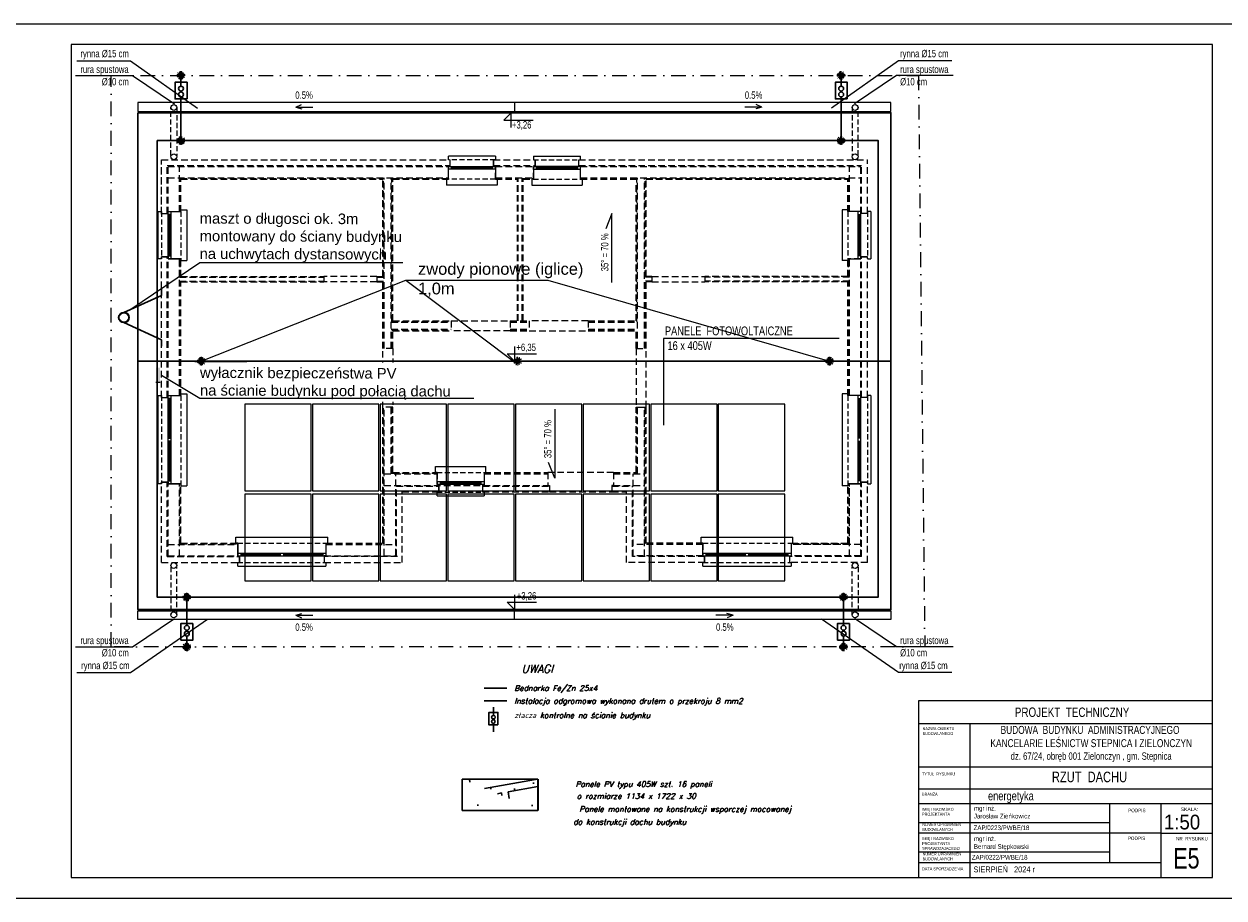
# Model space of a CAD drawing. Header units: inches. Extents: x 65192 to 78842, y -37594 to -36109.
# Tile 58 of 63: x 70487 to 72527, y -37594 to -36109. Entities that reach past the tile are written whole.
import ezdxf
from ezdxf.enums import TextEntityAlignment as Align

# ---------------------------------------------------------------- set-up
doc = ezdxf.new("R2010")
doc.units = ezdxf.units.IN
doc.header["$MEASUREMENT"] = 0
for name, pattern in [('DASHDOT', [1, 0.5, -0.25, 0, -0.25]), ('HIDDEN', [0.375, 0.25, -0.125]), ('Przerywana długa', [529.166651, 317.499995, -211.666656])]:
    doc.linetypes.add(name, pattern=pattern)
for name, color, linetype in [('---TABELKA -OPISY', 7, 'Continuous'), ('E_OPIS', 252, 'Continuous'), ('IE_gniazda i zasilanie', 1, 'Continuous'), ('p--fotowoltaika', 1, 'Continuous'), ('p--koty wysok.', 7, 'Continuous'), ('p--opisy dodatkowe', 7, 'Continuous'), ('p--spadki terenu', 7, 'Continuous'), ('podklad', 251, 'Continuous')]:
    doc.layers.add(name, color=color, linetype=linetype)
for name, color, linetype, lineweight in [('A--tabelka rysunku', 7, 'Continuous', 0), ('A2-osie konstr.ścian murowanych', 250, 'DASHDOT', 15), ('ie', 1, 'Continuous', 30), ('instalacja elektryczna', 1, 'Continuous', 20), ('INSTALACJA ODGROMOWA', 1, 'Continuous', 30), ('p--dach', 7, 'Continuous', 30), ('p--dach-rura spustowa', 7, 'Continuous', 0), ('p--dach-rynna', 7, 'Continuous', 0), ('p--dach-ściana przer.', 251, 'Continuous', 0), ('p--opisy elewacji', 7, 'Continuous', 5), ('p--ściana szkielet', 7, 'Continuous', 0)]:
    doc.layers.add(name, color=color, linetype=linetype, lineweight=lineweight)
doc.styles.add('1-50', font='arial.ttf', dxfattribs={"width": 0.75, "height": 12.5})
doc.styles.add('1-500', font='arial.ttf', dxfattribs={"width": 0.75, "height": 1.25})
doc.styles.add('Arial narrow', font='arial.ttf', dxfattribs={"width": 0.75})
doc.styles.add('GENERATED_STYLE_2', font='arial.ttf')
doc.styles.add('romans', font='romans.shx', dxfattribs={"bigfont": 'BIGFONT.SHX'})
doc.styles.get("Standard").update_dxf_attribs({"font": 'ARIAL.TTF'})
doc.styles.add('STYL-1', font='arial.ttf', dxfattribs={"width": 0.75})

# ---------------------------------------------------------------- blocks, each defined once
blk = doc.blocks.new('strzałka')
for q in [(-19.4, 4.1), (0, 0), (-18.9, -3.2)]:
    blk.add_line((-29.3, 0), q)
blk = doc.blocks.new('kota wykoń')
for p, q in [((0, 25), (0, 0)), ((0, 0), (-12.5, 12.5)), ((-12.5, 12.5), (37.5, 12.5))]:
    blk.add_line(p, q)
at = {"lineweight": 0}
blk.add_line((-2.5, 0), (2.5, 0), dxfattribs=at)
blk = doc.blocks.new('okno-80-33.65')
at = {"linetype": 'Continuous', "ltscale": 35}
for p, q in [((-83, 10), (3, 10)), ((-80, -39.7), (0, -39.7))]:
    blk.add_line(p, q, dxfattribs=at)
for p, q in [((-83, 0), (-83, 10)), ((-80, 0), (-83, 0)), ((-80, -20.5), (-80, 0)), ((0, 0), (0, -20.5)), ((0, 0), (3, 0)), ((3, 0), (3, 10)), ((-80, -20.5), (-80, -15.5)), ((-80, -15.5), (-75, -15.5)), ((-75, -15.5), (-5, -15.5)), ((-75, -15.5), (-75, -20.5)), ((-75, -17), (-5, -17)), ((-75, -19.1), (-5, -19.1)), ((-5, -20.5), (-5, -15.5)), ((-5, -15.5), (0, -15.5)), ((0, -15.5), (0, -20.5)), ((-75, -20.5), (-80, -20.5)), ((-80, -39.7), (-80, -33.7)), ((-77, -33.7), (-77, -20.5)), ((-5, -20.5), (-75, -20.5)), ((0, -20.5), (-5, -20.5)), ((-3, -20.5), (-3, -33.7)), ((0, -33.7), (0, -39.7))]:
    blk.add_line(p, q)
at = {"linetype": 'HIDDEN', "ltscale": 35}
for p, q in [((-80, 0), (0, 0)), ((-80, -33.7), (0, -33.7))]:
    blk.add_line(p, q, dxfattribs=at)
blk = doc.blocks.new('okno-150-33.15')
at = {"linetype": 'Continuous', "ltscale": 35}
for p, q in [((-3, 10), (153, 10)), ((0, -39.2), (150, -39.2))]:
    blk.add_line(p, q, dxfattribs=at)
for p, q in [((-3, 0), (-3, 10)), ((0, 0), (-3, 0)), ((0, -22), (0, 0)), ((150, 0), (150, -22)), ((150, 0), (153, 0)), ((153, 0), (153, 10)), ((0, -22), (0, -17)), ((0, -17), (5, -17)), ((5, -17), (145, -17)), ((5, -17), (5, -22)), ((5, -18.5), (72.5, -18.5)), ((72.5, -22), (72.5, -17)), ((77.5, -17), (77.5, -22)), ((77.5, -18.5), (145, -18.5)), ((145, -22), (145, -17)), ((145, -17), (150, -17)), ((150, -17), (150, -22)), ((5, -22), (0, -22)), ((0, -39.2), (0, -33.2)), ((3, -33.2), (3, -22)), ((5, -20.6), (72.5, -20.6)), ((145, -22), (5, -22)), ((77.5, -20.6), (145, -20.6)), ((150, -22), (145, -22)), ((147, -22), (147, -33.2)), ((150, -33.2), (150, -39.2))]:
    blk.add_line(p, q)
at = {"linetype": 'HIDDEN', "ltscale": 35}
for p, q in [((0, 0), (150, 0)), ((0, -33.2), (150, -33.2))]:
    blk.add_line(p, q, dxfattribs=at)
blk = doc.blocks.new('okno-80-33.15')
at = {"linetype": 'Continuous', "ltscale": 35}
for p, q in [((-3, 10), (83, 10)), ((0, -39.2), (80, -39.2))]:
    blk.add_line(p, q, dxfattribs=at)
for p, q in [((-3, 0), (-3, 10)), ((0, 0), (-3, 0)), ((0, -22), (0, 0)), ((80, 0), (80, -22)), ((80, 0), (83, 0)), ((83, 0), (83, 10)), ((0, -22), (0, -17)), ((0, -17), (5, -17)), ((5, -17), (75, -17)), ((5, -17), (5, -22)), ((5, -18.5), (75, -18.5)), ((75, -22), (75, -17)), ((75, -17), (80, -17)), ((80, -17), (80, -22)), ((5, -22), (0, -22)), ((0, -39.2), (0, -33.2)), ((3, -33.2), (3, -22)), ((5, -20.6), (75, -20.6)), ((75, -22), (5, -22)), ((80, -22), (75, -22)), ((77, -22), (77, -33.2)), ((80, -33.2), (80, -39.2))]:
    blk.add_line(p, q)
at = {"linetype": 'HIDDEN', "ltscale": 35}
for p, q in [((0, 0), (80, 0)), ((0, -33.2), (80, -33.2))]:
    blk.add_line(p, q, dxfattribs=at)
blk = doc.blocks.new('tm')
at = {"layer": 'IE_gniazda i zasilanie', "lineweight": 0}
blk.add_hatch(color=1, dxfattribs=at).paths.add_polyline_path([(86036, -3561), (86036, -3466), (86376, -3466), (86376, -3561)])
blk.add_hatch(color=1, dxfattribs=at).paths.add_polyline_path([(86036, -3561), (86036, -3466), (86376, -3466), (86376, -3561)])
blk.add_line((86376, -3466), (86376, -3561), dxfattribs=at)
blk.add_line((86376, -3466), (86376, -3561), dxfattribs=at)

msp = doc.modelspace()

# ---------------------------------------------------------------- hatches: boundary and pattern name
at = {"linetype": 'HIDDEN', "lineweight": 60}
h = msp.add_hatch(color=1, dxfattribs=at)
h.dxf.hatch_style = 1
edge = h.paths.add_edge_path()
edge.add_ellipse((70753.6, -36196.2), major_axis=(4.39, 0), ratio=1, start_angle=0, end_angle=360)
h = msp.add_hatch(color=1, dxfattribs=at)
h.dxf.hatch_style = 1
edge = h.paths.add_edge_path()
edge.add_ellipse((71875.8, -36196.2), major_axis=(4.39, 0), ratio=1, start_angle=0, end_angle=360)
h = msp.add_hatch(color=1, dxfattribs=at)
h.dxf.hatch_style = 1
edge = h.paths.add_edge_path()
edge.add_ellipse((70753.6, -36306.8), major_axis=(4.39, 0), ratio=1, start_angle=0, end_angle=360)
h = msp.add_hatch(color=1, dxfattribs=at)
h.dxf.hatch_style = 1
edge = h.paths.add_edge_path()
edge.add_ellipse((71875.8, -36306.8), major_axis=(4.39, 0), ratio=1, start_angle=0, end_angle=360)
h = msp.add_hatch(color=1, dxfattribs=at)
h.dxf.hatch_style = 1
edge = h.paths.add_edge_path()
edge.add_ellipse((71326, -36681.7), major_axis=(4.39, 0), ratio=1, start_angle=0, end_angle=360)
h = msp.add_hatch(color=1, dxfattribs=at)
h.dxf.hatch_style = 1
edge = h.paths.add_edge_path()
edge.add_ellipse((71856.2, -36681.7), major_axis=(4.39, 0), ratio=1, start_angle=0, end_angle=360)
h = msp.add_hatch(color=1, dxfattribs=at)
h.dxf.hatch_style = 1
edge = h.paths.add_edge_path()
edge.add_ellipse((70763.5, -37082.7), major_axis=(4.39, 0), ratio=1, start_angle=0, end_angle=360)
h = msp.add_hatch(color=1, dxfattribs=at)
h.dxf.hatch_style = 1
edge = h.paths.add_edge_path()
edge.add_ellipse((71879.8, -37082.7), major_axis=(4.39, 0), ratio=1, start_angle=0, end_angle=360)
h = msp.add_hatch(color=1, dxfattribs=at)
h.dxf.hatch_style = 1
edge = h.paths.add_edge_path()
edge.add_ellipse((70763.5, -37167.3), major_axis=(4.39, 0), ratio=1, start_angle=0, end_angle=360, ccw=False)
h = msp.add_hatch(color=1, dxfattribs=at)
h.dxf.hatch_style = 1
edge = h.paths.add_edge_path()
edge.add_ellipse((71879.8, -37167.3), major_axis=(4.39, 0), ratio=1, start_angle=0, end_angle=360, ccw=False)
at = {"layer": 'ie'}
h = msp.add_hatch(dxfattribs=at)
h.set_pattern_fill('AR-CONC', color=256, scale=1.2, angle=10.0793, style=0)
h.set_pattern_definition([(60.079, (69669.44, -37939.85), (218.595, 19.43), [22.86, -251.46]), (5.08, (69669.44, -37939.85), (-81.763, 218.328), [18.288, -201.168]), (110.53, (69687.65, -37938.23), (136.833, 237.757), [19.428, -213.708]), (56.264, (69658.77, -37879.83), (329.104, 7.26), [34.29, -377.19]), (106.715, (69686.2, -37879.22), (228.525, 342.186), [29.14, -320.56]), (1.263, (69658.77, -37879.83), (228.526, 342.186), [27.43, -301.75]), (31.079, (69691.45, -37889.5), (200.607, -88.983), [22.86, -251.46]), (-23.92, (69691.45, -37889.5), (34.336, 230.594), [18.288, -201.168]), (81.531, (69708.16, -37896.91), (234.942, 141.61), [19.428, -213.708]), (47.5793, (69669.44, -37939.85), (-14.1086, 100.5487), [0, -198.7296, 0, -204.216, 0, -201.93]), (17.579, (69669.44, -37939.85), (57.907, 132.3944), [0, -116.4336, 0, -194.1576, 0, -76.962]), (-22.4207, (69602.52, -37951.74), (161.4006, 21.7075), [0, -76.2, 0, -237.744, 0, -315.468]), (-32.421, (69572.51, -37957.08), (169.672, 61.15), [0, -99.06, 0, -157.886, 0, -224.028])])
h.paths.add_polyline_path([(71360.5, -37391.8), (71233, -37391.8), (71231.7, -37391.8), (71231.7, -37445.2), (71360.5, -37445.2)])
h = msp.add_hatch(dxfattribs=at)
h.set_pattern_fill('AR-BRELM', color=256, scale=1.2, angle=10.0793, style=0)
h.set_pattern_definition([(10.079, (69669.44, -37939.85), (-28.454, 160.072), [232.41, -11.43]), (10.079, (69657.44, -37872.33), (-28.454, 160.072), [232.41, -11.43]), (10.079, (69715.23, -37849.14), (-28.454, 160.072), [110.49, -11.43]), (10.079, (69703.23, -37781.62), (-28.454, 160.072), [110.49, -11.43]), (100.08, (69669.44, -37939.85), (-240.077, -42.675), [68.58, -94]), (100.08, (69658.19, -37941.85), (-240.077, -42.675), [68.58, -94]), (100.079, (69715.23, -37849.14), (-120.038, -21.337), [68.58, -94]), (100.079, (69703.98, -37851.14), (-120.038, -21.337), [68.58, -94])])
edge = h.paths.add_edge_path()
edge.add_line((71360.5, -37391.8), (71360.5, -37445.2))
edge.add_line((71231.7, -37391.8), (71360.5, -37391.8))

# ---------------------------------------------------------------- linework, layer by layer
at = {"linetype": 'Continuous', "lineweight": 30, "ltscale": 12}
for p, q in [((70656.8, -36599.1), (70720.5, -36569.9)), ((70720.5, -36569.9), (70720.5, -36559.1)), ((70656.8, -36616.2), (70720.5, -36645.3)), ((70720.5, -36645.3), (70720.5, -36656.1))]:
    msp.add_line(p, q, dxfattribs=at)
at = {"color": 1, "linetype": 'HIDDEN', "lineweight": 60}
for centre in [(70753.6, -36196.2), (71875.8, -36196.2), (70753.6, -36306.8), (71875.8, -36306.8), (71326, -36681.7), (71856.2, -36681.7), (70763.5, -37082.7), (71879.8, -37082.7), (70763.5, -37167.3), (71879.8, -37167.3)]:
    msp.add_circle(centre, 4.39, dxfattribs=at)
at = {"linetype": 'Continuous', "lineweight": 35, "ltscale": 12}
msp.add_circle((70656.8, -36607.6), 8.55, dxfattribs=at)
at = {"layer": 'A--tabelka rysunku', "linetype": 'Continuous'}
for p, q in [((72507.3, -37258.9), (72007.3, -37258.9)), ((72507.3, -37297.9), (72007.3, -37297.9)), ((72094.8, -37297.9), (72094.8, -37558.9)), ((72507.3, -37371.4), (72007.3, -37371.4)), ((72507.3, -37371.4), (72007.3, -37371.4)), ((72507.3, -37408.9), (72007.3, -37408.9)), ((72507.3, -37433.9), (72007.3, -37433.9)), ((72332.3, -37533.9), (72332.3, -37433.9)), ((72419.8, -37558.9), (72419.8, -37433.9)), ((72332.3, -37465.9), (72007.3, -37465.9)), ((72419.8, -37483.9), (72007.3, -37483.9)), ((72419.8, -37483.9), (72507.3, -37483.9)), ((72332.3, -37515.9), (72007.3, -37515.9)), ((72419.8, -37533.9), (72007.3, -37533.9))]:
    msp.add_line(p, q, dxfattribs=at)
for points in [[(70442.3, -37593.9), (72542.3, -37593.9), (72542.3, -36108.9), (70442.3, -36108.9)], [(70442.3, -37593.9), (72542.3, -37593.9), (72542.3, -36108.9), (70442.3, -36108.9)], [(70567.3, -37558.9), (72507.3, -37558.9), (72507.3, -36143.9), (70567.3, -36143.9)], [(72007.3, -37558.9), (72507.3, -37558.9), (72507.3, -37258.9), (72007.3, -37258.9)]]:
    msp.add_lwpolyline(points, close=True, dxfattribs=at)
at = {"layer": 'ie'}
for p, q in [((71231.7, -37445.2), (71231.7, -37391.8)), ((71231.7, -37391.8), (71360.5, -37391.8)), ((71360.5, -37391.8), (71360.5, -37445.2)), ((71361.1, -37445.2), (71361.1, -37391.8)), ((71360.5, -37445.2), (71231.7, -37445.2))]:
    msp.add_line(p, q, dxfattribs=at)
at = {"layer": 'IE_gniazda i zasilanie', "color": 7, "lineweight": 25}
msp.add_lwpolyline([(71130.7, -36514.8), (70785.8, -36514.6), (70668.3, -36593.8)], dxfattribs=at)
at = {"layer": 'instalacja elektryczna', "linetype": 'Przerywana długa', "lineweight": 30, "ltscale": 5}
msp.add_line((71268.8, -37237.1, -37.8), (71307.5, -37237.1, -37.8), dxfattribs=at)
at = {"layer": 'INSTALACJA ODGROMOWA'}
for p, q in [((70753.7, -36196.2), (70753.7, -36214.8)), ((71875.9, -36196.2), (71875.9, -36214.8)), ((70753.7, -36232.7), (70753.7, -36306.8)), ((71875.9, -36232.7), (71875.9, -36306.8)), ((70763.6, -37130.8), (70763.6, -37082.7)), ((71879.9, -37130.8), (71879.9, -37082.7)), ((70763.6, -37167.3), (70763.6, -37148.7)), ((71879.9, -37167.3), (71879.9, -37148.7)), ((71268.8, -37258.9, -37.8), (71307.5, -37258.9, -37.8)), ((71284.7, -37269.8, -37.8), (71284.7, -37283.7, -37.8)), ((71284.7, -37297.2, -37.8), (71284.7, -37311.6, -37.8))]:
    msp.add_line(p, q, dxfattribs=at)
for points in [[(70764, -36236.2), (70743.7, -36236.2), (70743.7, -36207.9), (70764, -36207.9)], [(71886.3, -36236.2), (71866, -36236.2), (71866, -36207.9), (71886.3, -36207.9)], [(70773.9, -37127.2), (70753.6, -37127.2), (70753.6, -37155.6), (70773.9, -37155.6)], [(71890.2, -37127.2), (71869.9, -37127.2), (71869.9, -37155.6), (71890.2, -37155.6)]]:
    msp.add_lwpolyline(points, close=True, dxfattribs=at)
at = {"layer": 'INSTALACJA ODGROMOWA', "elevation": -37.8}
msp.add_lwpolyline([(71292.5, -37299.8), (71277.2, -37299.8), (71277.2, -37278.6), (71292.5, -37278.6)], close=True, dxfattribs=at)
at = {"layer": 'INSTALACJA ODGROMOWA'}
for centre, radius in [((70753.7, -36228.5), 4.14), ((70753.7, -36218.6, 25.2), 4.14), ((71876, -36218.6, 25.2), 4.14), ((71875.9, -36228.5), 4.14), ((70763.6, -37134.9), 4.14), ((70763.6, -37144.8, 25.2), 4.14), ((71879.9, -37134.9), 4.14), ((71880, -37144.8, 25.2), 4.14), ((71284.8, -37286.6, -18.9), 3.1), ((71284.7, -37294, -37.8), 3.1)]:
    msp.add_circle(centre, radius, dxfattribs=at)
at = {"layer": 'p--dach', "linetype": 'Continuous', "ltscale": 35}
msp.add_line((70680.5, -36681.7), (71960.5, -36681.7), dxfattribs=at)
msp.add_lwpolyline([(70680.5, -36259.5), (71960.5, -36259.5), (71960.5, -37103.9), (70680.5, -37103.9)], close=True, dxfattribs=at)
at = {"layer": 'p--dach-rura spustowa', "linetype": 'HIDDEN', "lineweight": 5, "ltscale": 35}
for p, q in [((70736.6, -36332.1), (70736.6, -36250.7)), ((70746.6, -36250.7), (70746.6, -36332.1)), ((71894.6, -36250.7), (71894.6, -36332.1)), ((71904.6, -36332.1), (71904.6, -36250.7)), ((70736.5, -37031.4), (70736.5, -37112.8)), ((70746.5, -37112.8), (70746.5, -37031.4)), ((71894.6, -37112.8), (71894.6, -37031.4)), ((71904.6, -37031.4), (71904.6, -37112.8))]:
    msp.add_line(p, q, dxfattribs=at)
at = {"layer": 'p--dach-rura spustowa', "linetype": 'Continuous', "lineweight": 0, "ltscale": 75}
for centre in [(70741.6, -36250.7), (71899.6, -36250.7), (70741.6, -36334.5), (71899.6, -36334.5), (70741.5, -37028.9), (71899.6, -37028.9), (70741.5, -37112.8), (71899.6, -37112.8)]:
    msp.add_circle(centre, 5, dxfattribs=at)
at = {"layer": 'p--dach-rynna', "linetype": 'Continuous'}
for p, q in [((71320.5, -36242.5), (71320.5, -36257.5)), ((71320.5, -37120.9), (71320.5, -37105.9))]:
    msp.add_line(p, q, dxfattribs=at)
for points in [[(70680.5, -36257.5), (71960.5, -36257.5), (71960.5, -36242.5), (70680.5, -36242.5)], [(70680.5, -37105.9), (71960.5, -37105.9), (71960.5, -37120.9), (70680.5, -37120.9)]]:
    msp.add_lwpolyline(points, close=True, dxfattribs=at)
at = {"layer": 'p--dach-ściana przer.', "linetype": 'HIDDEN', "ltscale": 45}
for p, q in [((70720.5, -36339.5), (71211.2, -36339.5)), ((70720.5, -36432.2), (70720.5, -36339.5)), ((70720.5, -36339.5), (71211.2, -36339.5)), ((70720.5, -36430.7), (70720.5, -36339.5)), ((71285.2, -36339.5), (71355.9, -36339.5)), ((71429.9, -36339.5), (71920.5, -36339.5)), ((71920.5, -36430.7), (71920.5, -36339.5)), ((70730.5, -36349.5), (71211.2, -36349.5)), ((70730.5, -36430.7), (70730.5, -36349.5)), ((70731.7, -36350.7), (71352.9, -36350.7)), ((70731.7, -36430.7), (70731.7, -36350.7)), ((70751.2, -36427.7), (70751.2, -36350.7)), ((71285.2, -36349.5), (71355.9, -36349.5)), ((71429.9, -36349.5), (71910.5, -36349.5)), ((71432.9, -36350.7), (71909.3, -36350.7)), ((71889.8, -36427.7), (71889.8, -36350.7)), ((71889.8, -36427.7), (71889.8, -36350.7)), ((71909.3, -36430.7), (71909.3, -36350.7)), ((71910.5, -36430.7), (71910.5, -36349.5)), ((70731.7, -36370.2), (71208.2, -36370.2)), ((70752.4, -36371.4), (71098, -36371.4)), ((70752.4, -36427.7), (70752.4, -36371.4)), ((70753.7, -36372.7), (71096.8, -36372.7)), ((70753.7, -36427.7), (70753.7, -36372.7)), ((71096.8, -36537.7), (71096.8, -36372.7)), ((71098, -36538.9), (71098, -36371.4)), ((71099.2, -36660.1), (71099.2, -36370.2)), ((71111.2, -36660.1), (71111.2, -36370.2)), ((71112.4, -36371.4), (71208.2, -36371.4)), ((71112.4, -36614.4), (71112.4, -36371.4)), ((71113.7, -36613.2), (71113.7, -36372.7)), ((71113.7, -36372.7), (71208.2, -36372.7)), ((71288.2, -36370.2), (71352.9, -36370.2)), ((71288.2, -36371.4), (71326.9, -36371.4)), ((71288.2, -36372.7), (71325.7, -36372.7)), ((71325.7, -36613.2), (71325.7, -36372.7)), ((71326.9, -36613.2), (71326.9, -36370.2)), ((71333.9, -36613.2), (71333.9, -36370.2)), ((71333.9, -36371.4), (71352.9, -36371.4)), ((71335.2, -36613.2), (71335.2, -36372.7)), ((71335.2, -36372.7), (71352.9, -36372.7)), ((71432.9, -36370.2), (71909.3, -36370.2)), ((71432.9, -36371.4), (71528.6, -36371.4)), ((71432.9, -36372.7), (71528.6, -36372.7)), ((71527.4, -36613.2), (71527.4, -36378.2)), ((71528.6, -36614.4), (71528.6, -36371.4)), ((71529.8, -36660.1), (71529.8, -36370.2)), ((71541.8, -36660.1), (71541.8, -36370.2)), ((71543, -36371.4), (71888.6, -36371.4)), ((71543, -36538.9), (71543, -36371.4)), ((71544.3, -36537.7), (71544.3, -36372.7)), ((71544.3, -36372.7), (71887.4, -36372.7)), ((71887.4, -36427.7), (71887.4, -36372.7)), ((71888.6, -36427.7), (71888.6, -36371.4)), ((70720.5, -36743.3), (70720.5, -36504.7)), ((70730.5, -36743.3), (70730.5, -36504.7)), ((70731.7, -36743.3), (70731.7, -36504.7)), ((70751.2, -36740.3), (70751.2, -36507.7)), ((70752.4, -36538.9), (70752.4, -36507.7)), ((70753.7, -36537.7), (70753.7, -36507.7)), ((71887.4, -36537.7), (71887.4, -36507.7)), ((71888.6, -36538.9), (71888.6, -36507.7)), ((71889.8, -36740.3), (71889.8, -36507.7)), ((71889.8, -36740.3), (71889.8, -36507.7)), ((71909.3, -36743.3), (71909.3, -36504.7)), ((71910.5, -36743.3), (71910.5, -36504.7)), ((71920.5, -36743.3), (71920.5, -36504.7)), ((70751.2, -36538.9), (70996.8, -36538.9)), ((70751.2, -36545.9), (70996.8, -36545.9)), ((70752.4, -36740.3), (70752.4, -36545.9)), ((70753.7, -36537.7), (70996.8, -36537.7)), ((70753.7, -36547.2), (70996.8, -36547.2)), ((70753.7, -36740.3), (70753.7, -36547.2)), ((70996.8, -36537.7), (70996.8, -36547.2)), ((71086.8, -36537.7), (70996.8, -36537.7)), ((71086.8, -36547.2), (70996.8, -36547.2)), ((71086.8, -36537.7), (71086.8, -36547.2)), ((71086.8, -36537.7), (71096.8, -36537.7)), ((71086.8, -36538.9), (71099.2, -36538.9)), ((71086.8, -36545.9), (71099.2, -36545.9)), ((71086.8, -36547.2), (71096.8, -36547.2)), ((71096.8, -36660.1), (71096.8, -36547.2)), ((71098, -36660.1), (71098, -36545.9)), ((71554.3, -36538.9), (71541.8, -36538.9)), ((71554.3, -36545.9), (71541.8, -36545.9)), ((71543, -36660.1), (71543, -36545.9)), ((71554.3, -36537.7), (71544.3, -36537.7)), ((71544.3, -36660.1), (71544.3, -36547.2)), ((71554.3, -36547.2), (71544.3, -36547.2)), ((71554.3, -36537.7), (71554.3, -36547.2)), ((71554.3, -36537.7), (71644.3, -36537.7)), ((71554.3, -36547.2), (71644.3, -36547.2)), ((71887.4, -36537.7), (71644.3, -36537.7)), ((71644.3, -36537.7), (71644.3, -36547.2)), ((71889.8, -36538.9), (71644.3, -36538.9)), ((71889.8, -36545.9), (71644.3, -36545.9)), ((71887.4, -36547.2), (71644.3, -36547.2)), ((71887.4, -36740.3), (71887.4, -36547.2)), ((71888.6, -36740.3), (71888.6, -36545.9)), ((71113.7, -36613.2), (71213.2, -36613.2)), ((71213.2, -36613.2), (71213.2, -36630.1)), ((71213.2, -36613.2), (71313.2, -36613.2)), ((71313.2, -36613.2), (71313.2, -36630.1)), ((71313.2, -36613.2), (71345.7, -36613.2)), ((71345.7, -36613.2), (71345.7, -36630.1)), ((71445.7, -36613.2), (71345.7, -36613.2)), ((71445.7, -36613.2), (71445.7, -36630.1)), ((71445.7, -36613.2), (71527.4, -36613.2)), ((71111.2, -36615.6), (71213.2, -36615.6)), ((71111.2, -36627.6), (71213.2, -36627.6)), ((71112.4, -36614.4), (71213.2, -36614.4)), ((71112.4, -36628.8), (71213.2, -36628.8)), ((71112.4, -36660.1), (71112.4, -36628.8)), ((71113.7, -36630.1), (71213.2, -36630.1)), ((71113.7, -36660.1), (71113.7, -36630.1)), ((71313.2, -36630.1), (71213.2, -36630.1)), ((71313.2, -36614.4), (71345.7, -36614.4)), ((71313.2, -36615.6), (71345.7, -36615.6)), ((71313.2, -36627.6), (71345.7, -36627.6)), ((71313.2, -36628.8), (71345.7, -36628.8)), ((71313.2, -36630.1), (71345.7, -36630.1)), ((71345.7, -36630.1), (71445.7, -36630.1)), ((71445.7, -36614.4), (71528.6, -36614.4)), ((71445.7, -36615.6), (71529.8, -36615.6)), ((71445.7, -36627.6), (71529.8, -36627.6)), ((71445.7, -36628.8), (71528.6, -36628.8)), ((71445.7, -36630.1), (71527.4, -36630.1)), ((71527.4, -36660.1), (71527.4, -36630.1)), ((71528.6, -36660.1), (71528.6, -36628.8)), ((71113.7, -36660.1), (71096.8, -36660.1)), ((71096.8, -36760.1), (71096.8, -36660.1)), ((71113.7, -36660.1), (71113.7, -36760.1)), ((71527.4, -36660.1), (71544.3, -36660.1)), ((71527.4, -36660.1), (71527.4, -36760.1)), ((71544.3, -36760.1), (71544.3, -36660.1)), ((71113.2, -36760.1), (71096.3, -36760.1)), ((71096.8, -36990.8), (71096.8, -36760.1)), ((71113.7, -36760.1), (71096.8, -36760.1)), ((71098, -36992), (71098, -36760.1)), ((71099.2, -37011.9), (71099.2, -36760.1)), ((71111.2, -36873.2), (71111.2, -36760.1)), ((71112.4, -36872), (71112.4, -36760.1)), ((71113.7, -36870.8), (71113.7, -36760.1)), ((71527.4, -36870.8), (71527.4, -36760.1)), ((71528.6, -36872), (71528.6, -36760.1)), ((71529.8, -36873.2), (71529.8, -36760.1)), ((71541.8, -37012.7), (71541.8, -36760.1)), ((71543, -36992), (71543, -36760.1)), ((71544.3, -36990.8), (71544.3, -36760.1)), ((71099.2, -36873.2), (71189.1, -36873.2)), ((71112.4, -36872), (71189.1, -36872)), ((71113.7, -36870.8), (71189.1, -36870.8)), ((71118.7, -37011.9), (71118.7, -36873.2)), ((71269.1, -36870.8), (71377.1, -36870.8)), ((71269.1, -36872), (71377.1, -36872)), ((71269.1, -36873.2), (71377.1, -36873.2)), ((71489.1, -36870.8), (71377.1, -36870.8)), ((71489.1, -36870.8), (71527.4, -36870.8)), ((71489.1, -36872), (71528.6, -36872)), ((71489.1, -36873.2), (71541.8, -36873.2)), ((71522.3, -37012.7), (71522.3, -36873.2)), ((70720.5, -37023.9), (70720.5, -36887.3)), ((70730.5, -37013.9), (70730.5, -36887.3)), ((70731.7, -37012.7), (70731.7, -36887.3)), ((70751.2, -37012.7), (70751.2, -36890.3)), ((70752.4, -36992), (70752.4, -36890.3)), ((70753.7, -36990.8), (70753.7, -36890.3)), ((71099.2, -36892.7), (71377.1, -36892.7)), ((71119.9, -36893.9), (71192.1, -36893.9)), ((71119.9, -37012.7), (71119.9, -36893.9)), ((71266.1, -36893.9), (71380.1, -36893.9)), ((71486.1, -36893.9), (71521.1, -36893.9)), ((71489.1, -36892.7), (71541.8, -36892.7)), ((71521.1, -37013.9), (71521.1, -36893.9)), ((71887.4, -36990.8), (71887.4, -36890.3)), ((71888.6, -36992), (71888.6, -36890.3)), ((71889.8, -36993.2), (71889.8, -36890.3)), ((71889.8, -37012.7), (71889.8, -36890.3)), ((71909.3, -37012.7), (71909.3, -36887.3)), ((71910.5, -37013.9), (71910.5, -36887.3)), ((71920.5, -37023.9), (71920.5, -36887.3)), ((71129.9, -36903.9), (71192.1, -36903.9)), ((71129.9, -37023.9), (71129.9, -36903.9)), ((71266.1, -36903.9), (71380.1, -36903.9)), ((71380.1, -36903.9), (71486.1, -36903.9)), ((71486.1, -36903.9), (71511.1, -36903.9)), ((71511.1, -37023.9), (71511.1, -36903.9)), ((70731.7, -36993.2), (70850.2, -36993.2)), ((70752.4, -36992), (70850.2, -36992)), ((70753.7, -36990.8), (70850.2, -36990.8)), ((71000.2, -36990.8), (71096.8, -36990.8)), ((71000.2, -36992), (71098, -36992)), ((71000.2, -36993.2), (71118.7, -36993.2)), ((71640.8, -36993.2), (71522.3, -36993.2)), ((71640.8, -36993.2), (71522.3, -36993.2)), ((71640.8, -36992), (71543, -36992)), ((71640.8, -36990.8), (71544.3, -36990.8)), ((71790.8, -36990.8), (71887.4, -36990.8)), ((71888.6, -36992), (71790.8, -36992)), ((71889.8, -36993.2), (71790.8, -36993.2)), ((71909.3, -36993.2), (71790.8, -36993.2)), ((70730.5, -37013.9), (70853.2, -37013.9)), ((70731.7, -37012.7), (70853.2, -37012.7)), ((70997.2, -37012.7), (71119.9, -37012.7)), ((71121.9, -37013.9), (70997.2, -37013.9)), ((71643.8, -37013.9), (71521.1, -37013.9)), ((71640.8, -37012.7), (71522.3, -37012.7)), ((71910.5, -37013.9), (71787.8, -37013.9)), ((71909.3, -37012.7), (71790.8, -37012.7)), ((70720.5, -37023.9), (70853.2, -37023.9)), ((70997.2, -37023.9), (71129.9, -37023.9)), ((71643.8, -37023.9), (71511.1, -37023.9)), ((71920.5, -37023.9), (71787.8, -37023.9))]:
    msp.add_line(p, q, dxfattribs=at)
for points in [[(71208.2, -36372.7), (71208.2, -36350.7), (71211.2, -36350.7), (71211.2, -36339.5)], [(71288.2, -36372.7), (71288.2, -36350.7), (71285.2, -36350.7), (71285.2, -36339.5)], [(71352.9, -36372.7), (71352.9, -36350.7), (71355.9, -36350.7), (71355.9, -36339.5)], [(71432.9, -36372.7), (71432.9, -36350.7), (71429.9, -36350.7), (71429.9, -36339.5)], [(70720.5, -36430.7), (70731.7, -36430.7), (70731.7, -36427.7), (70753.7, -36427.7)], [(71920.5, -36504.7), (71909.3, -36504.7), (71909.3, -36507.7), (71887.4, -36507.7)], [(70720.5, -36743.3), (70731.7, -36743.3), (70731.7, -36740.3), (70753.7, -36740.3)], [(71189.1, -36870.8), (71189.1, -36892.8), (71192.1, -36892.8), (71192.1, -36903.9)], [(71269.1, -36870.8), (71269.1, -36892.8), (71266.1, -36892.8), (71266.1, -36903.9)], [(71377.1, -36870.8), (71377.1, -36892.8), (71380.1, -36892.8), (71380.1, -36903.9)], [(71489.1, -36870.8), (71489.1, -36892.8), (71486.1, -36892.8), (71486.1, -36903.9)], [(71000.2, -36990.8), (71000.2, -37012.7), (70997.2, -37012.7), (70997.2, -37023.9)], [(71640.8, -36990.8), (71640.8, -37012.8), (71643.8, -37012.8), (71643.8, -37023.9)]]:
    msp.add_lwpolyline(points, dxfattribs=at)
at = {"layer": 'p--fotowoltaika', "linetype": 'Continuous', "ltscale": 35}
for points in [[(70862.1, -36901.8), (70975.1, -36901.8), (70975.1, -36754.8), (70862.1, -36754.8)], [(70977.1, -36901.8), (71090.1, -36901.8), (71090.1, -36754.8), (70977.1, -36754.8)], [(71092.1, -36901.8), (71205.1, -36901.8), (71205.1, -36754.8), (71092.1, -36754.8)], [(71207.1, -36901.8), (71320.1, -36901.8), (71320.1, -36754.8), (71207.1, -36754.8)], [(71322.1, -36901.8), (71435.1, -36901.8), (71435.1, -36754.8), (71322.1, -36754.8)], [(71437.1, -36901.8), (71550.1, -36901.8), (71550.1, -36754.8), (71437.1, -36754.8)], [(71552.1, -36901.8), (71665.1, -36901.8), (71665.1, -36754.8), (71552.1, -36754.8)], [(71667.1, -36901.8), (71780.1, -36901.8), (71780.1, -36754.8), (71667.1, -36754.8)], [(70862.1, -37054.9), (70975.1, -37054.9), (70975.1, -36907.9), (70862.1, -36907.9)], [(70977.1, -37054.9), (71090.1, -37054.9), (71090.1, -36907.9), (70977.1, -36907.9)], [(71092.1, -37054.9), (71205.1, -37054.9), (71205.1, -36907.9), (71092.1, -36907.9)], [(71207.1, -37054.9), (71320.1, -37054.9), (71320.1, -36907.9), (71207.1, -36907.9)], [(71322.1, -37054.9), (71435.1, -37054.9), (71435.1, -36907.9), (71322.1, -36907.9)], [(71437.1, -37054.9), (71550.1, -37054.9), (71550.1, -36907.9), (71437.1, -36907.9)], [(71552.1, -37054.9), (71665.1, -37054.9), (71665.1, -36907.9), (71552.1, -36907.9)], [(71667.1, -37054.9), (71780.1, -37054.9), (71780.1, -36907.9), (71667.1, -36907.9)]]:
    msp.add_lwpolyline(points, close=True, dxfattribs=at)
at = {"layer": 'p--opisy dodatkowe', "lineweight": 5}
for points in [[(70576.9, -36171.5), (70667.8, -36171.5), (70781.6, -36252.1)], [(72064.1, -36171.5), (71973.2, -36171.5), (71859.4, -36252.1)], [(70574.7, -36196.2), (70671.2, -36196.2), (70742.7, -36244.7)], [(72066.3, -36196.2), (71969.8, -36196.2), (71898.3, -36244.7)], [(70574.7, -37167.3), (70671.2, -37167.3), (70742.7, -37118.8)], [(70576.9, -37210.9), (70667.8, -37210.9), (70798.8, -37119.9)], [(72064.1, -37210.9), (71973.2, -37210.9), (71842.2, -37119.9)], [(72066.3, -37167.3), (71969.8, -37167.3), (71898.3, -37118.8)]]:
    msp.add_lwpolyline(points, dxfattribs=at)
at = {"layer": 'p--opisy elewacji', "linetype": 'Continuous', "lineweight": 5}
msp.add_lwpolyline([(71872.6, -36643.1), (71574.1, -36643.1), (71574.1, -36790.5)], dxfattribs=at)
at = {"layer": 'p--spadki terenu'}
for points in [[(71486.1, -36547.9), (71486.1, -36431.1), (71475.6, -36457)], [(71389.1, -36763.1), (71389.1, -36880.5), (71378.7, -36854.1)]]:
    msp.add_lwpolyline(points, dxfattribs=at)
at = {"layer": 'p--ściana szkielet', "ltscale": 35}
msp.add_line((71527.4, -36760.1), (71544.3, -36760.1), dxfattribs=at)
for points in [[(71920.5, -36430.7), (71909.3, -36430.7), (71909.3, -36427.7), (71887.4, -36427.7)], [(70720.5, -36504.7), (70731.7, -36504.7), (70731.7, -36507.7), (70753.7, -36507.7)], [(71920.5, -36743.3), (71909.3, -36743.3), (71909.3, -36740.3), (71887.4, -36740.3)], [(70720.5, -36887.3), (70731.7, -36887.3), (70731.7, -36890.3), (70753.7, -36890.3)], [(71920.5, -36887.3), (71909.3, -36887.3), (71909.3, -36890.3), (71887.4, -36890.3)], [(70850.2, -36991.8), (70850.2, -37012.7), (70853.2, -37012.7), (70853.2, -37023.9)], [(71790.8, -36991.8), (71790.8, -37012.8), (71787.8, -37012.8), (71787.8, -37023.9)]]:
    msp.add_lwpolyline(points, dxfattribs=at)

# ---------------------------------------------------------------- block references
at = {"layer": 'IE_gniazda i zasilanie', "xscale": 0.07500000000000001, "yscale": 0.07500000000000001, "zscale": 0.07500000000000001, "rotation": 270}
msp.add_blockref('tm', (70978.1, -30239.8), dxfattribs=at)
msp.add_blockref('tm', (70978.1, -30239.8), dxfattribs=at)
at = {"layer": 'p--dach-ściana przer.', "linetype": 'HIDDEN', "ltscale": 45}
for name, p, rotation in [('okno-80-33.15', (71288.2, -36372.7), 180), ('okno-80-33.15', (70753.7, -36427.7), 270), ('okno-150-33.15', (70753.7, -36740.3), 270)]:
    msp.add_blockref(name, p, dxfattribs=dict(at, rotation=rotation))
at = {"layer": 'p--dach-ściana przer.', "linetype": 'HIDDEN', "ltscale": 45, "xscale": -1}
for name, p, rotation in [('okno-80-33.15', (71352.9, -36372.7), 180), ('okno-80-33.15', (71887.4, -36427.7), 89.99999999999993), ('okno-150-33.15', (71887.4, -36740.3), 89.99999999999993)]:
    msp.add_blockref(name, p, dxfattribs=dict(at, rotation=rotation))
at = {"layer": 'p--dach-ściana przer.', "linetype": 'HIDDEN', "ltscale": 45}
for name, p in [('okno-80-33.65', (71269.1, -36870.8)), ('okno-150-33.15', (70850.2, -36990.8)), ('okno-150-33.15', (71640.8, -36990.8))]:
    msp.add_blockref(name, p, dxfattribs=at)
at = {"layer": 'p--koty wysok.', "xscale": -1, "rotation": 180}
msp.add_blockref('kota wykoń', (71314.9, -36259.5), dxfattribs=at)
at = {"layer": 'p--koty wysok.'}
for p in [(71320.5, -36681.7), (71320.5, -37103.9)]:
    msp.add_blockref('kota wykoń', p, dxfattribs=at)
at = {"layer": 'p--spadki terenu'}
msp.add_blockref('strzałka', (70978.1, -36250), dxfattribs=at)
at = {"layer": 'p--spadki terenu', "xscale": -1}
msp.add_blockref('strzałka', (71711.9, -36250), dxfattribs=at)
at = {"layer": 'p--spadki terenu', "xscale": -1, "rotation": 180}
msp.add_blockref('strzałka', (70978.1, -37113.5), dxfattribs=at)
at = {"layer": 'p--spadki terenu', "rotation": 180}
msp.add_blockref('strzałka', (71662.9, -37113.5), dxfattribs=at)

# ---------------------------------------------------------------- texts
at = {"layer": '---TABELKA -OPISY', "ltscale": 35, "attachment_point": 2, "style": 'Arial narrow'}
for s, insert, char_height, width in [('{\\fArial|b0|i0|c238|p34;PROJEKT  TECHNICZNY}', (72268.4, -37270.2), 16, 447.789), ('energetyka', (72164.4, -37412.9), 15, 627.982)]:
    msp.add_mtext(s, dxfattribs=dict(at, insert=insert, char_height=char_height, width=width))
at = {"layer": '---TABELKA -OPISY', "char_height": 8, "width": 277.176, "attachment_point": 1}
for s, insert in [('{\\W0.75;mgr inż.\\PJarosław Zieńkowicz}', (72101.5, -37437.4)), ('{\\W0.75;mgr inż.\\PBernard Stępkowski}', (72101.5, -37489))]:
    msp.add_mtext(s, dxfattribs=dict(at, insert=insert))
at = {"layer": '---TABELKA -OPISY', "char_height": 8, "attachment_point": 1, "style": 'Arial narrow'}
for s, insert, width in [('\\PZAP/0223/PWBE/18', (72101, -37457.2), 277.176), ('{\\fArial|b0|i0|c238|p34;ZAP/0222/PWBE/18}', (72097.9, -37520.6), 219.892)]:
    msp.add_mtext(s, dxfattribs=dict(at, insert=insert, width=width))
at = {"layer": 'A--tabelka rysunku', "style": 'Arial narrow'}
msp.add_text('SKALA:', height=6, dxfattribs=at).set_placement((72453.2, -37440.2), align=Align.TOP_LEFT)
at = {"layer": 'A--tabelka rysunku', "style": 'Arial narrow', "width": 0.908571}
msp.add_text('1:50', height=25, dxfattribs=at).set_placement((72424.4, -37452.3), align=Align.TOP_LEFT)
at = {"layer": 'A--tabelka rysunku'}
for s, insert, char_height, width, attachment_point, style in [('NAZWA OBIEKTU\\PBUDOWLANEGO', (72014.2, -37303.6), 5, 277.176, 1, 'Arial narrow'), ('{\\H0.75x;BUDOWA  BUDYNKU  ADMINISTRACYJNEGO\\P KANCELARIE LEŚNICTW STEPNICA I ZIELONCZYN\\P\\H0.9259x; dz. 67/24, obręb 001 Zielonczyn , gm. Stepnica}', (72299, -37301.5), 18, 597.292, 2, '1-500'), ('TYTUŁ  RYSUNKU', (72013.3, -37380.6), 5, 277.176, 1, 'Arial narrow'), ('BRANŻA', (72013.3, -37415.1), 5, 277.176, 1, 'Arial narrow'), ('IMIĘ I NAZWISKO \\PPROJEKTANTA', (72013.3, -37440.7), 5, 277.176, 1, 'Arial narrow'), ('PODPIS ', (72363.7, -37442.1), 6, 277.176, 1, 'Arial narrow'), ('NUMER UPRAWNIEŃ \\PBUDOWLANYCH', (72013.8, -37466.6), 5, 277.176, 1, 'Arial narrow'), ('IMIĘ I NAZWISKO \\PPROJEKTANTA\\PSPRAWDZAJĄCEGO', (72013.6, -37490.5), 5, 277.176, 1, 'Arial narrow'), ('PODPIS  ', (72363.1, -37489.5), 6, 277.176, 1, 'Arial narrow'), ('NR  RYSUNKU', (72445.1, -37490.1), 6, 72.146, 1, 'Arial narrow'), ('E5', (72440.2, -37508.8), 35, 65.097, 1, 'Arial narrow'), ('NUMER UPRAWNIEŃ \\PBUDOWLANYCH', (72014.3, -37516.6), 5, 277.176, 1, 'Arial narrow'), ('DATA SPORZĄDZENIA', (72013.3, -37541.7), 5, 277.176, 1, 'Arial narrow'), ('SIERPIEŃ   2024 r', (72100.8, -37540.3), 10, 277.176, 1, 'Arial narrow')]:
    msp.add_mtext(s, dxfattribs=dict(at, insert=insert, char_height=char_height, width=width, attachment_point=attachment_point, style=style))
at = {"layer": 'A--tabelka rysunku', "ltscale": 35, "insert": (72298, -37379.2), "char_height": 18, "width": 589.376, "attachment_point": 2, "style": 'STYL-1'}
msp.add_mtext('RZUT  DACHU', dxfattribs=at)
at = {"layer": 'E_OPIS', "color": 7, "linetype": 'Continuous', "style": 'romans', "oblique": 15}
for s, height, p in [('UWAGI', 13.42, (71332.5, -37211.1)), ('Bednarka Fe/Zn 25x4', 9.392, (71320.3, -37242)), ('Instalacja odgromowa wykonana drutem o przekroju 8 mm2', 9.392, (71320.3, -37263.8)), ('złacza kontrolne na ścianie budynku ', 9.392, (71320.3, -37288.1))]:
    msp.add_text(s, height=height, dxfattribs=at).set_placement(p)
for s, p in [('Panele PV typu 405W szt. 16 paneli ', (71543.2, -37405.1)), ('                               o rozmiarze 1134 x 1722 x 30                                         ', (71551.3, -37425.5)), ('Panele montowane na konstrukcji wsporczej mocowanej', (71610.7, -37447.5)), ('do konstrukcji dachu budynku  ', (71522.9, -37469.3))]:
    msp.add_text(s, height=9.392, dxfattribs=at).set_placement(p, align=Align.CENTER)
at = {"layer": 'IE_gniazda i zasilanie', "color": 7, "lineweight": 25, "insert": (71156.7, -36514.9), "char_height": 20, "width": 402.251, "attachment_point": 1}
msp.add_mtext('zwody pionowe (iglice) \\P1,0m', dxfattribs=at)
at = {"layer": 'p--koty wysok.', "char_height": 12.5, "attachment_point": 1, "style": '1-50'}
for s, insert, width in [('+3,26', (71316.3, -36273.9), 155.562), ('+6,35', (71323.9, -36652), 207.416), ('+3,26', (71324.6, -37074.2), 155.562)]:
    msp.add_mtext(s, dxfattribs=dict(at, insert=insert, width=width))
at = {"layer": 'p--koty wysok.', "char_height": 12.5, "width": 207.416, "rotation": 90, "style": '1-50'}
for insert, attachment_point in [((71467.8, -36464.5), 3), ((71370.9, -36846.5), 1)]:
    msp.add_mtext('35%%d = 70 %', dxfattribs=dict(at, insert=insert, attachment_point=attachment_point))
at = {"layer": 'p--opisy dodatkowe', "char_height": 12.5, "width": 177.171, "style": '1-50'}
for s, insert, attachment_point in [('rynna Ø15 cm', (70665, -36152.8), 3), ('rynna Ø15 cm', (71976, -36152.8), 1), ('rura spustowa\\P%%c10 cm', (70664.9, -36213.5), 9), ('rura spustowa\\P%%c10 cm', (71976.1, -36213.5), 7), ('rura spustowa\\P%%c10 cm', (70664.9, -37150), 3), ('rura spustowa\\P%%c10 cm', (71976.1, -37150), 1), ('rynna Ø15 cm', (70666.3, -37208.8), 9), ('rynna Ø15 cm', (71974.7, -37208.8), 7)]:
    msp.add_mtext(s, dxfattribs=dict(at, insert=insert, attachment_point=attachment_point))
at = {"layer": 'p--opisy elewacji', "linetype": 'Continuous', "lineweight": 5, "insert": (71576.3, -36622.8), "char_height": 15, "width": 453.791, "attachment_point": 1, "style": '1-50'}
msp.add_mtext('PANELE  FOTOWOLTAICZNE\\P 16 x 405W', dxfattribs=at)
at = {"layer": 'p--spadki terenu', "char_height": 12.5, "width": 32.445, "style": '1-50'}
for insert, attachment_point in [((70948, -36236.1), 7), ((71742, -36236.1), 9), ((70948, -37127.4), 1), ((71693, -37127.4), 3)]:
    msp.add_mtext('0.5%', dxfattribs=dict(at, insert=insert, attachment_point=attachment_point))
at = {"layer": 'podklad', "color": 7, "insert": (70785.6, -36429.9), "char_height": 18, "width": 434.347, "attachment_point": 1, "rotation": 359.7673, "style": 'GENERATED_STYLE_2'}
msp.add_mtext('maszt o długosci ok. 3m \\Pmontowany do ściany budynku \\Pna uchwytach dystansowych ', dxfattribs=at)

# ---------------------------------------------------------------- next in the draw order: texts
at = {"layer": 'podklad', "color": 7, "insert": (70786.1, -36692.1), "char_height": 18, "width": 434.347, "attachment_point": 1, "rotation": 359.7673, "style": 'GENERATED_STYLE_2', "bg_fill": 2}
msp.add_mtext('wyłacznik bezpieczeństwa PV\\Pna ścianie budynku pod połacią dachu', dxfattribs=at)

# ---------------------------------------------------------------- next in the draw order: hatches: boundary and pattern name
at = {"linetype": 'HIDDEN', "lineweight": 60}
h = msp.add_hatch(color=1, dxfattribs=at)
h.dxf.hatch_style = 1
edge = h.paths.add_edge_path()
edge.add_ellipse((70788.1, -36681.7), major_axis=(4.39, 0), ratio=1, start_angle=0, end_angle=360)

# ---------------------------------------------------------------- next in the draw order: linework, layer by layer
at = {"linetype": 'Continuous', "ltscale": 12}
for p, q in [((70788.1, -36681.7), (71135.9, -36544)), ((71135.9, -36544), (71323.4, -36685.3))]:
    msp.add_line(p, q, dxfattribs=at)
at = {"color": 1, "linetype": 'HIDDEN', "lineweight": 60}
msp.add_circle((70788.1, -36681.7), 4.39, dxfattribs=at)
at = {"layer": 'A2-osie konstr.ścian murowanych', "color": 1, "linetype": 'DASHDOT', "lineweight": 25, "ltscale": 50}
msp.add_lwpolyline([(70634.9, -36196.2), (72007.3, -36196.2), (72018.1, -37167.3), (70634.9, -37167.3)], close=True, dxfattribs=at)
at = {"layer": 'IE_gniazda i zasilanie', "color": 7, "lineweight": 25}
for points in [[(71135.9, -36544), (71377.4, -36544), (71856.2, -36681.7)], [(71251.3, -36745.4), (70785.8, -36745.1), (70720.5, -36706.3)]]:
    msp.add_lwpolyline(points, dxfattribs=at)
at = {"layer": 'INSTALACJA ODGROMOWA'}
msp.add_line((70713, -36681.7), (71939, -36681.7), dxfattribs=at)
msp.add_lwpolyline([(70713, -36306.8), (71939, -36306.8), (71939, -37082.7), (70713, -37082.7)], close=True, dxfattribs=at)

doc.saveas('drawing.dxf')
